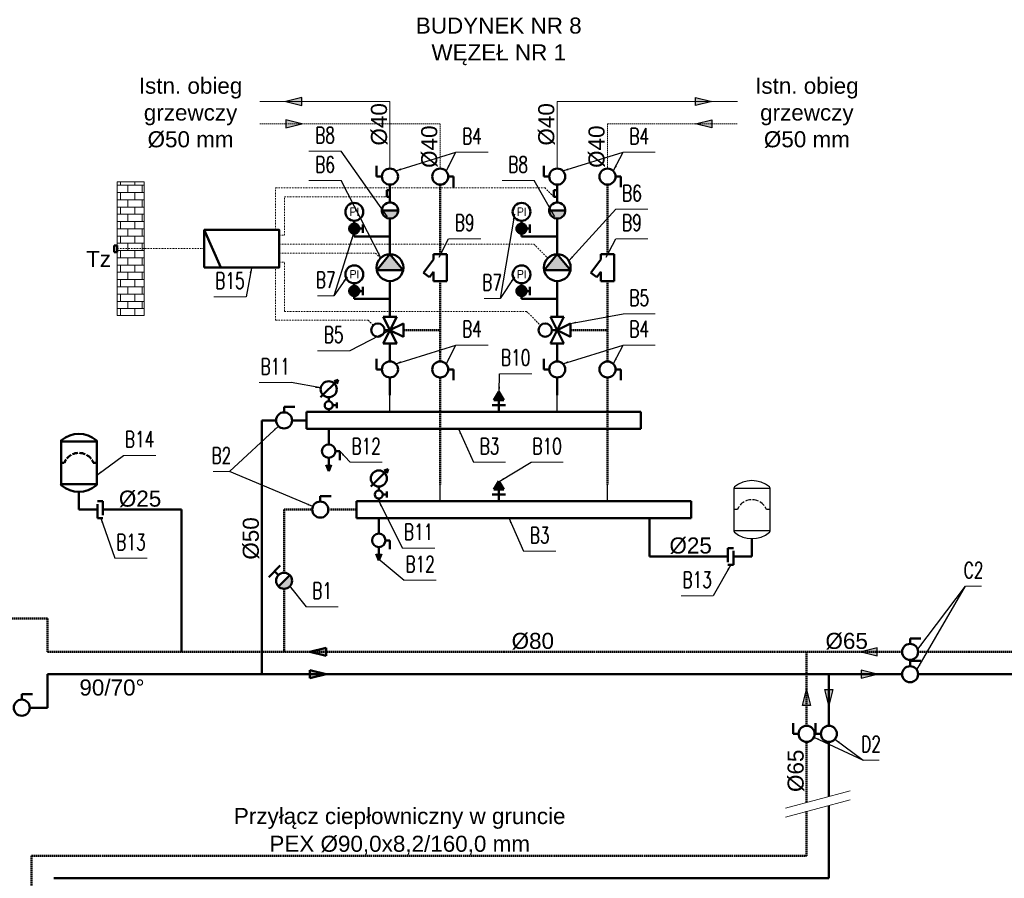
# Model space of a CAD drawing. Header units: centimetres. Extents: x -492 to 10898, y 46 to 4576.
# Tile 3 of 8: x 160 to 1263, y 769 to 1731. Entities that reach past the tile are written whole.
import ezdxf
from ezdxf.enums import TextEntityAlignment as Align

# ---------------------------------------------------------------- set-up
doc = ezdxf.new("R2010")
doc.units = ezdxf.units.CM
doc.header["$LTSCALE"] = 3
doc.linetypes.add('DASHDOT', pattern=[1, 0.5, -0.25, 0, -0.25])
doc.linetypes.add('DASHED', pattern=[0.75, 0.5, -0.25])
for name, color, linetype, lineweight in [('2DH_DESC', 7, 'Continuous', 9), ('2DH_OBJ', 41, 'Continuous', 25), ('2DH_PLS', 252, 'Continuous', 25), ('2DH_PLS_bezp', 6, 'Continuous', 50), ('2DH_PLS_p', 170, 'DASHED', 50), ('2DH_PLS_sygn', 3, 'DASHDOT', 15), ('2DH_PLS_z', 240, 'Continuous', 50), ('_Opis', 7, 'Continuous', 5)]:
    doc.layers.add(name, color=color, linetype=linetype, lineweight=lineweight)
doc.styles.add('CP_ATTR', font='romans.shx')
doc.styles.get("Standard").update_dxf_attribs({"font": 'arial.ttf'})
doc.dimstyles.new('ISO-CP', dxfattribs={"dimtxt": 2.5, "dimasz": 2.5, "dimexe": 1.25, "dimexo": 0.625, "dimtad": 1, "dimtxsty": 'Standard', "dimcen": 2.5, "dimadec": 0, "dimazin": 0, "dimtfac": 1, "dimtmove": 0, "dimatfit": 3, "dimfxl": 1, "dimarcsym": 0})

# ---------------------------------------------------------------- blocks, each defined once
blk = doc.blocks.new('Cphs_dis_01')
blk.add_line((0, 0), (0, 100))
blk = doc.blocks.new('CPHS_186')
blk.add_hatch(color=256).paths.add_polyline_path([(0.3, 0), (-0.3, 0.15), (-0.3, -0.15)])
for p, q in [((-0.3, 0.15), (0.3, 0)), ((-0.3, -0.15), (-0.3, 0.15)), ((0.3, 0), (-0.3, -0.15))]:
    blk.add_line(p, q)
at = {"linetype": 'ByBlock', "style": 'CP_ATTR', "flags": 9}
for tag, height, p in [('VAL', 0.025, (-0.093997, 0.034416)), ('TEMPERATURE', 0.00005, (-0.091948, -0.018461)), ('CHARACTER', 0.00005, (-0.091948, -0.018392)), ('ORDER-NO', 0.00005, (-0.091948, -0.018653)), ('NAME', 0.00005, (-0.091948, -0.018275)), ('FLOW', 0.00005, (-0.091948, -0.018333)), ('NUMBER', 0.00005, (-0.091948, -0.01852)), ('PRODUCT-TYPE', 0.00005, (-0.091948, -0.018585)), ('OTHER', 0.00005, (-0.091758, -0.018275)), ('PN', 0.00005, (-0.091761, -0.018333)), ('PRODUCER', 0.00005, (-0.09167, -0.018333)), ('VOLTAGE', 0.00005, (-0.091579, -0.018523)), ('ARTICLE', 0.00005, (-0.091553, -0.018264)), ('WEIGHT', 0.00005, (-0.091522, -0.018395)), ('GROUP', 0.00005, (-0.091511, -0.01846)), ('POWER', 0.00005, (-0.09151, -0.018661)), ('DN', 0.00005, (-0.091365, -0.018594))]:
    blk.add_attdef(tag, text='', height=height, dxfattribs=at).set_placement(p, align=Align.MIDDLE_LEFT)
blk = doc.blocks.new('CPHS_DSD04L_NUM_569au3r')
blk.add_line((-0.5, 0), (0.5, 0))
at = {"linetype": 'ByBlock', "style": 'CP_ATTR', "width": 0.7, "flags": 12}
for tag, p in [('NUMBER', (0, 1)), ('DESCRIPTION1', (0, -0.8)), ('DESCRIPTION2', (0, -2.4))]:
    blk.add_attdef(tag, text='', height=1, dxfattribs=at).set_placement(p, align=Align.MIDDLE)
at = {"linetype": 'ByBlock', "style": 'CP_ATTR', "flags": 9}
blk.add_attdef('VAL', text='', height=0.0002, dxfattribs=at).set_placement((-0.037, -0.073), align=Align.MIDDLE_LEFT)
blk = doc.blocks.new('CPHS_DSD04L_NUM_5ytscwx')
blk.add_line((-1, 0), (1, 0))
at = {"linetype": 'ByBlock', "style": 'CP_ATTR', "width": 0.7, "flags": 12}
for tag, p in [('NUMBER', (0, 1)), ('DESCRIPTION1', (0, -0.8)), ('DESCRIPTION2', (0, -2.4))]:
    blk.add_attdef(tag, text='', height=1, dxfattribs=at).set_placement(p, align=Align.MIDDLE)
at = {"linetype": 'ByBlock', "style": 'CP_ATTR', "flags": 9}
blk.add_attdef('VAL', text='', height=0.0002, dxfattribs=at).set_placement((-0.074, -0.073), align=Align.MIDDLE_LEFT)
blk = doc.blocks.new('CPHS_136')
for p, q in [((-0.8, 0.323016), (-0.8, 2.276984)), ((0.8, 2.25), (-0.8, 2.25)), ((0.8, 2.276984), (0.8, 0.323016)), ((-0.65, 1.3), (-0.8, 1.3)), ((0.8, 1.3), (0.65, 1.3)), ((0.8, 0.35), (-0.8, 0.35))]:
    blk.add_line(p, q)
for centre, radius, start, end in [((-0.75, 2.276984), 0.05, 130.005201, 180), ((0, 1.383333), 1.216667, 49.994799, 130.005201), ((0.75, 2.276984), 0.05, 0, 49.994799), ((0, 1.05), 0.696419, 145.17035, 158.962489), ((0, 1.05), 0.696419, 119.955375, 140.069773), ((0, 1.05), 0.696419, 93.316771, 114.692805), ((0, 1.05), 0.696419, 65.515136, 87.70212), ((0, 1.05), 0.696419, 38.3712, 59.978917), ((0, 1.05), 0.696419, 21.037511, 32.769187), ((-0.75, 0.323016), 0.05, 180, 229.994799), ((0, 1.216667), 1.216667, 229.994799, 310.005201), ((0.75, 0.323016), 0.05, 310.005201, 0)]:
    blk.add_arc(centre, radius, start, end)
at = {"linetype": 'ByBlock', "style": 'CP_ATTR', "flags": 9}
for tag, p in [('TEMPERATURE', (-0.091948, -0.018461)), ('CHARACTER', (-0.091948, -0.018392)), ('ORDER-NO', (-0.091948, -0.018653)), ('NAME', (-0.091948, -0.018275)), ('FLOW', (-0.091948, -0.018333)), ('NUMBER', (-0.091948, -0.01852)), ('PRODUCT-TYPE', (-0.091948, -0.018585)), ('OTHER', (-0.091758, -0.018275)), ('PN', (-0.091761, -0.018333)), ('PRODUCER', (-0.09167, -0.018333)), ('VOLTAGE', (-0.091579, -0.018523)), ('ARTICLE', (-0.091553, -0.018264)), ('WEIGHT', (-0.091522, -0.018395)), ('GROUP', (-0.091511, -0.01846)), ('POWER', (-0.09151, -0.018661)), ('DN', (-0.091365, -0.018594))]:
    blk.add_attdef(tag, text='', height=0.00005, dxfattribs=at).set_placement(p, align=Align.MIDDLE_LEFT)

msp = doc.modelspace()

# ---------------------------------------------------------------- hatches: boundary and pattern name
at = {"lineweight": 50}
for points in [[(565.6, 1516.2), (566.2, 1513.9), (567.4, 1511.9), (569.1, 1510.2), (571.2, 1509), (573.4, 1508.4), (575.8, 1508.4), (578.1, 1509), (580.2, 1510.2), (581.8, 1511.9), (583, 1513.9), (583.6, 1516.2), (583.6, 1517.4), (565.6, 1517.4)], [(753.1, 1516.2), (753.7, 1513.9), (754.9, 1511.9), (756.6, 1510.2), (758.7, 1509), (760.9, 1508.4), (763.3, 1508.4), (765.6, 1509), (767.7, 1510.2), (769.3, 1511.9), (770.5, 1513.9), (771.1, 1516.2), (771.1, 1517.4), (753.1, 1517.4)], [(484.9, 1022.9), (502.9, 1027.4), (502.9, 1018.4)], [(502.9, 997.9), (484.9, 993.4), (484.9, 1002.4)]]:
    msp.add_hatch(color=256, dxfattribs=at).paths.add_polyline_path(points)
h = msp.add_hatch(color=256, dxfattribs=at)
h.paths.add_polyline_path([(540.3, 1497.6), (540.1, 1498.4), (539.9, 1499.2), (539.5, 1500), (539, 1500.7), (538.5, 1501.3), (537.8, 1501.8), (537.1, 1502.2), (536.3, 1502.6), (535.5, 1502.7), (534.6, 1502.8), (534.6, 1491.5), (535.5, 1491.6), (536.3, 1491.8), (537.1, 1492.1), (537.8, 1492.5), (538.5, 1493), (539, 1493.6), (539.5, 1494.3), (539.9, 1495.1), (540.1, 1495.9), (540.3, 1496.7)])
h.paths.add_polyline_path([(534.6, 1502.8), (533.8, 1502.7), (533, 1502.6), (532.2, 1502.2), (531.5, 1501.8), (530.8, 1501.3), (530.2, 1500.7), (529.7, 1500), (529.4, 1499.2), (529.1, 1498.4), (529, 1497.6), (529, 1496.7), (529.1, 1495.9), (529.4, 1495.1), (529.7, 1494.3), (530.2, 1493.6), (530.8, 1493), (531.5, 1492.5), (532.2, 1492.1), (533, 1491.8), (533.8, 1491.6), (534.6, 1491.5)])
h = msp.add_hatch(color=256, dxfattribs=at)
h.paths.add_polyline_path([(727.8, 1497.6), (727.6, 1498.4), (727.4, 1499.2), (727, 1500), (726.5, 1500.7), (726, 1501.3), (725.3, 1501.8), (724.6, 1502.2), (723.8, 1502.6), (723, 1502.7), (722.1, 1502.8), (722.1, 1491.5), (723, 1491.6), (723.8, 1491.8), (724.6, 1492.1), (725.3, 1492.5), (726, 1493), (726.5, 1493.6), (727, 1494.3), (727.4, 1495.1), (727.6, 1495.9), (727.8, 1496.7)])
h.paths.add_polyline_path([(722.1, 1502.8), (721.3, 1502.7), (720.5, 1502.6), (719.7, 1502.2), (719, 1501.8), (718.3, 1501.3), (717.7, 1500.7), (717.2, 1500), (716.9, 1499.2), (716.6, 1498.4), (716.5, 1497.6), (716.5, 1496.7), (716.6, 1495.9), (716.9, 1495.1), (717.2, 1494.3), (717.7, 1493.6), (718.3, 1493), (719, 1492.5), (719.7, 1492.1), (720.5, 1491.8), (721.3, 1491.6), (722.1, 1491.5)])
h = msp.add_hatch(color=256, dxfattribs=at)
h.paths.add_polyline_path([(540.3, 1427.6), (540.1, 1428.4), (539.9, 1429.2), (539.5, 1430), (539, 1430.7), (538.5, 1431.3), (537.8, 1431.8), (537.1, 1432.2), (536.3, 1432.6), (535.5, 1432.7), (534.6, 1432.8), (534.6, 1421.5), (535.5, 1421.6), (536.3, 1421.8), (537.1, 1422.1), (537.8, 1422.5), (538.5, 1423), (539, 1423.6), (539.5, 1424.3), (539.9, 1425.1), (540.1, 1425.9), (540.3, 1426.7)])
h.paths.add_polyline_path([(534.6, 1432.8), (533.8, 1432.7), (533, 1432.6), (532.2, 1432.2), (531.5, 1431.8), (530.8, 1431.3), (530.2, 1430.7), (529.7, 1430), (529.4, 1429.2), (529.1, 1428.4), (529, 1427.6), (529, 1426.7), (529.1, 1425.9), (529.4, 1425.1), (529.7, 1424.3), (530.2, 1423.6), (530.8, 1423), (531.5, 1422.5), (532.2, 1422.1), (533, 1421.8), (533.8, 1421.6), (534.6, 1421.5)])
h = msp.add_hatch(color=256, dxfattribs=at)
h.paths.add_polyline_path([(727.8, 1427.6), (727.6, 1428.4), (727.4, 1429.2), (727, 1430), (726.5, 1430.7), (726, 1431.3), (725.3, 1431.8), (724.6, 1432.2), (723.8, 1432.6), (723, 1432.7), (722.1, 1432.8), (722.1, 1421.5), (723, 1421.6), (723.8, 1421.8), (724.6, 1422.1), (725.3, 1422.5), (726, 1423), (726.5, 1423.6), (727, 1424.3), (727.4, 1425.1), (727.6, 1425.9), (727.8, 1426.7)])
h.paths.add_polyline_path([(722.1, 1432.8), (721.3, 1432.7), (720.5, 1432.6), (719.7, 1432.2), (719, 1431.8), (718.3, 1431.3), (717.7, 1430.7), (717.2, 1430), (716.9, 1429.2), (716.6, 1428.4), (716.5, 1427.6), (716.5, 1426.7), (716.6, 1425.9), (716.9, 1425.1), (717.2, 1424.3), (717.7, 1423.6), (718.3, 1423), (719, 1422.5), (719.7, 1422.1), (720.5, 1421.8), (721.3, 1421.6), (722.1, 1421.5)])
h = msp.add_hatch(color=256, dxfattribs=at)
h.dxf.hatch_style = 1
h.paths.add_polyline_path([(449.5, 1096.2), (462.2, 1109, -1)])
at = {"layer": '_Opis', "lineweight": 5}
h = msp.add_hatch(dxfattribs=at)
h.set_pattern_fill('AR-B816', color=256, scale=0.04)
h.set_pattern_definition([(0, (-42716.49, -1047.14), (0, 8.128), []), (90, (-42716.49, -1047.14), (-8.128, 8.128), [8.128, -8.128])])
h.paths.add_polyline_path([(269, 1399.7), (299, 1399.7), (299, 1549.7), (269, 1549.7)])

# ---------------------------------------------------------------- linework, layer by layer
at = {"lineweight": 50}
for p, q in [((559.6, 1555.4), (559.6, 1567.4)), ((747.1, 1555.4), (747.1, 1567.4)), ((565.6, 1555.4), (559.6, 1555.4)), ((639.9, 1555.4), (645.9, 1555.4)), ((645.9, 1555.4), (645.9, 1543.4)), ((753.1, 1555.4), (747.1, 1555.4)), ((827.4, 1555.4), (833.4, 1555.4)), ((833.4, 1555.4), (833.4, 1543.4)), ((570.9, 1532.7), (570.9, 1540.2)), ((574.6, 1540.2), (570.9, 1540.2)), ((574.6, 1532.7), (574.6, 1540.2)), ((758.4, 1532.7), (758.4, 1540.2)), ((762.1, 1540.2), (758.4, 1540.2)), ((762.1, 1532.7), (762.1, 1540.2)), ((574.6, 1532.7), (570.9, 1532.7)), ((762.1, 1532.7), (758.4, 1532.7)), ((565.6, 1517.4), (583.6, 1517.4)), ((753.1, 1517.4), (771.1, 1517.4)), ((534.6, 1488.4), (534.6, 1505.9)), ((544, 1501.9), (544, 1492.5)), ((722.1, 1488.4), (722.1, 1505.9)), ((731.5, 1501.9), (731.5, 1492.5)), ((385.1, 1453.7), (366.4, 1495.7)), ((540.3, 1497.2), (544, 1497.2)), ((727.8, 1497.2), (731.5, 1497.2)), ((534.6, 1488.4), (574.6, 1488.4)), ((722.1, 1488.4), (762.1, 1488.4)), ((265.3, 1470.9), (265.3, 1478.4)), ((269, 1478.4), (265.3, 1478.4)), ((269, 1470.9), (265.3, 1470.9)), ((269, 1470.9), (269, 1478.4)), ((574.6, 1468.4), (559.9, 1450.4)), ((574.6, 1468.4), (589.3, 1450.4)), ((623.4, 1468.4), (638.4, 1468.4)), ((623.4, 1462.6), (623.4, 1468.4)), ((638.4, 1468.4), (638.4, 1438.4)), ((762.1, 1468.4), (747.4, 1450.4)), ((762.1, 1468.4), (776.8, 1450.4)), ((810.9, 1468.4), (825.9, 1468.4)), ((810.9, 1462.6), (810.9, 1468.4)), ((825.9, 1468.4), (825.9, 1438.4)), ((612.3, 1447.6), (623.4, 1462.6)), ((799.8, 1447.6), (810.9, 1462.6)), ((589.3, 1450.4), (559.9, 1450.4)), ((618.8, 1442.7), (612.3, 1447.6)), ((623.4, 1448.9), (618.8, 1442.7)), ((623.4, 1438.4), (623.4, 1448.9)), ((776.8, 1450.4), (747.4, 1450.4)), ((806.3, 1442.7), (799.8, 1447.6)), ((810.9, 1448.9), (806.3, 1442.7)), ((810.9, 1438.4), (810.9, 1448.9)), ((534.6, 1418.4), (534.6, 1435.9)), ((638.4, 1438.4), (623.4, 1438.4)), ((722.1, 1418.4), (722.1, 1435.9)), ((825.9, 1438.4), (810.9, 1438.4)), ((540.3, 1427.2), (544, 1427.2)), ((544, 1431.9), (544, 1422.5)), ((727.8, 1427.2), (731.5, 1427.2)), ((731.5, 1431.9), (731.5, 1422.5)), ((534.6, 1418.4), (574.6, 1418.4)), ((722.1, 1418.4), (762.1, 1418.4)), ((567.1, 1368.4), (582.1, 1398.4)), ((582.1, 1398.4), (567.1, 1398.4)), ((567.1, 1398.4), (582.1, 1368.4)), ((574.6, 1383.4), (589.6, 1390.9)), ((589.6, 1390.9), (589.6, 1375.9)), ((754.6, 1368.4), (769.6, 1398.4)), ((769.6, 1398.4), (754.6, 1398.4)), ((754.6, 1398.4), (769.6, 1368.4)), ((762.1, 1383.4), (777.1, 1390.9)), ((777.1, 1390.9), (777.1, 1375.9)), ((574.6, 1383.4), (568.6, 1383.4)), ((589.6, 1375.9), (574.6, 1383.4)), ((762.1, 1383.4), (756.1, 1383.4)), ((777.1, 1375.9), (762.1, 1383.4)), ((582.1, 1368.4), (567.1, 1368.4)), ((769.6, 1368.4), (754.6, 1368.4)), ((559.6, 1339.4), (559.6, 1351.4)), ((747.1, 1339.4), (747.1, 1351.4)), ((565.6, 1339.4), (559.6, 1339.4)), ((639.9, 1339.4), (645.9, 1339.4)), ((645.9, 1339.4), (645.9, 1327.4)), ((753.1, 1339.4), (747.1, 1339.4)), ((827.4, 1339.4), (833.4, 1339.4)), ((833.4, 1339.4), (833.4, 1327.4)), ((496.9, 1308.2), (516.4, 1327.7)), ((516.4, 1327.7), (511.9, 1326.2)), ((516.4, 1327.7), (514.9, 1323.2)), ((696.5, 1314.2), (690.9, 1304.8)), ((702.1, 1304.8), (696.5, 1314.2)), ((505.9, 1303.7), (505.9, 1308.2)), ((514.9, 1302.5), (514.9, 1295.8)), ((690.9, 1304.8), (702.1, 1304.8)), ((696.5, 1291.7), (696.5, 1304.8)), ((455.9, 1291.3), (455.9, 1297.3)), ((455.9, 1297.3), (467.9, 1297.3)), ((480.9, 1272.9), (480.9, 1291.7)), ((480.9, 1291.7), (855.9, 1291.7)), ((505.9, 1291.7), (505.9, 1294.7)), ((510.4, 1299.2), (514.9, 1299.2)), ((689, 1299.2), (704, 1299.2)), ((855.9, 1272.9), (855.9, 1291.7)), ((480.9, 1272.9), (855.9, 1272.9)), ((505.9, 1272.9), (505.9, 1255.4)), ((205.9, 1210.4), (205.9, 1259.2)), ((245.9, 1258.5), (205.9, 1258.5)), ((245.9, 1259.2), (245.9, 1210.4)), ((513.4, 1247.9), (518.4, 1247.9)), ((518.4, 1247.9), (518.4, 1237.9)), ((505.9, 1240.4), (505.9, 1225.4)), ((209.6, 1234.8), (205.9, 1234.8)), ((245.9, 1234.8), (242.1, 1234.8)), ((505.9, 1225.4), (503, 1232.6)), ((505.9, 1225.4), (508.7, 1232.6)), ((553.1, 1208.2), (572.6, 1227.7)), ((572.6, 1227.7), (568.1, 1226.2)), ((572.6, 1227.7), (571.1, 1223.2)), ((696.5, 1214.2), (690.9, 1204.8)), ((702.1, 1204.8), (696.5, 1214.2)), ((245.9, 1211), (205.9, 1211)), ((562.1, 1203.7), (562.1, 1208.2)), ((690.9, 1204.8), (702.1, 1204.8)), ((696.5, 1191.7), (696.5, 1204.8)), ((496.5, 1191.3), (496.5, 1197.3)), ((496.5, 1197.3), (508.5, 1197.3)), ((562.1, 1191.7), (562.1, 1194.7)), ((566.6, 1199.2), (571.1, 1199.2)), ((571.1, 1202.5), (571.1, 1195.8)), ((689, 1199.2), (704, 1199.2)), ((252.9, 1191.7), (246.7, 1191.7)), ((246.7, 1188.5), (246.7, 1172.9)), ((252.9, 1176), (252.9, 1191.7)), ((537.1, 1172.9), (537.1, 1191.7)), ((537.1, 1191.7), (912.1, 1191.7)), ((912.1, 1172.9), (912.1, 1191.7)), ((246.7, 1172.9), (252.9, 1172.9)), ((537.1, 1172.9), (912.1, 1172.9)), ((562.1, 1172.9), (562.1, 1155.4)), ((569.6, 1147.9), (574.6, 1147.9)), ((574.6, 1147.9), (574.6, 1137.9)), ((562.1, 1140.4), (562.1, 1125.4)), ((953.2, 1123.5), (953.2, 1139.2)), ((953.2, 1139.2), (959.5, 1139.2)), ((562.1, 1125.4), (559.3, 1132.6)), ((562.1, 1125.4), (565, 1132.6)), ((959.5, 1136), (959.5, 1120.4)), ((438.9, 1106.8), (451.6, 1119.6)), ((959.5, 1120.4), (953.2, 1120.4)), ((449.5, 1109), (445.3, 1113.2)), ((449.5, 1096.2), (462.2, 1109)), ((1157.6, 1031.9), (1157.6, 1037.9)), ((1157.6, 1037.9), (1169.6, 1037.9)), ((502.9, 1027.4), (484.9, 1022.9)), ((502.9, 1018.4), (502.9, 1027.4)), ((484.9, 1022.9), (502.9, 1018.4)), ((1157.6, 1006.9), (1157.6, 1012.9)), ((1157.6, 1012.9), (1169.6, 1012.9)), ((502.9, 997.9), (484.9, 1002.4)), ((484.9, 1002.4), (484.9, 993.4)), ((484.9, 993.4), (502.9, 997.9)), ((161.9, 969.4), (161.9, 975.4)), ((161.9, 975.4), (173.9, 975.4)), ((1026.6, 931.1), (1026.6, 943.1)), ((1051.6, 931.1), (1051.6, 943.1)), ((1032.6, 931.1), (1026.6, 931.1)), ((1057.6, 931.1), (1051.6, 931.1))]:
    msp.add_line(p, q, dxfattribs=at)
at = {"lineweight": 5}
for p, q in [((1017.9, 847.9), (1090.3, 867.3)), ((1017.9, 837.9), (1090.3, 857.3))]:
    msp.add_line(p, q, dxfattribs=at)
at = {"lineweight": 50}
for points in [[(565.6, 1516.2), (566.2, 1513.9), (567.4, 1511.9), (569.1, 1510.2), (571.2, 1509), (573.4, 1508.4), (575.8, 1508.4), (578.1, 1509), (580.2, 1510.2), (581.8, 1511.9), (583, 1513.9), (583.6, 1516.2), (583.6, 1518.6), (583, 1520.9), (581.8, 1522.9), (580.2, 1524.6), (578.1, 1525.8), (575.8, 1526.4), (573.4, 1526.4), (571.2, 1525.8), (569.1, 1524.6), (567.4, 1522.9), (566.2, 1520.9), (565.6, 1518.6)], [(753.1, 1516.2), (753.7, 1513.9), (754.9, 1511.9), (756.6, 1510.2), (758.7, 1509), (760.9, 1508.4), (763.3, 1508.4), (765.6, 1509), (767.7, 1510.2), (769.3, 1511.9), (770.5, 1513.9), (771.1, 1516.2), (771.1, 1518.6), (770.5, 1520.9), (769.3, 1522.9), (767.7, 1524.6), (765.6, 1525.8), (763.3, 1526.4), (760.9, 1526.4), (758.7, 1525.8), (756.6, 1524.6), (754.9, 1522.9), (753.7, 1520.9), (753.1, 1518.6)], [(540.3, 1497.6), (540.1, 1498.4), (539.9, 1499.2), (539.5, 1500), (539, 1500.7), (538.5, 1501.3), (537.8, 1501.8), (537.1, 1502.2), (536.3, 1502.6), (535.5, 1502.7), (534.6, 1502.8), (533.8, 1502.7), (533, 1502.6), (532.2, 1502.2), (531.5, 1501.8), (530.8, 1501.3), (530.2, 1500.7), (529.7, 1500), (529.4, 1499.2), (529.1, 1498.4), (529, 1497.6), (529, 1496.7), (529.1, 1495.9), (529.4, 1495.1), (529.7, 1494.3), (530.2, 1493.6), (530.8, 1493), (531.5, 1492.5), (532.2, 1492.1), (533, 1491.8), (533.8, 1491.6), (534.6, 1491.5), (535.5, 1491.6), (536.3, 1491.8), (537.1, 1492.1), (537.8, 1492.5), (538.5, 1493), (539, 1493.6), (539.5, 1494.3), (539.9, 1495.1), (540.1, 1495.9), (540.3, 1496.7)], [(727.8, 1497.6), (727.6, 1498.4), (727.4, 1499.2), (727, 1500), (726.5, 1500.7), (726, 1501.3), (725.3, 1501.8), (724.6, 1502.2), (723.8, 1502.6), (723, 1502.7), (722.1, 1502.8), (721.3, 1502.7), (720.5, 1502.6), (719.7, 1502.2), (719, 1501.8), (718.3, 1501.3), (717.7, 1500.7), (717.2, 1500), (716.9, 1499.2), (716.6, 1498.4), (716.5, 1497.6), (716.5, 1496.7), (716.6, 1495.9), (716.9, 1495.1), (717.2, 1494.3), (717.7, 1493.6), (718.3, 1493), (719, 1492.5), (719.7, 1492.1), (720.5, 1491.8), (721.3, 1491.6), (722.1, 1491.5), (723, 1491.6), (723.8, 1491.8), (724.6, 1492.1), (725.3, 1492.5), (726, 1493), (726.5, 1493.6), (727, 1494.3), (727.4, 1495.1), (727.6, 1495.9), (727.8, 1496.7)], [(366.4, 1453.7), (450.4, 1453.7), (450.4, 1495.7), (366.4, 1495.7)], [(540.3, 1427.6), (540.1, 1428.4), (539.9, 1429.2), (539.5, 1430), (539, 1430.7), (538.5, 1431.3), (537.8, 1431.8), (537.1, 1432.2), (536.3, 1432.6), (535.5, 1432.7), (534.6, 1432.8), (533.8, 1432.7), (533, 1432.6), (532.2, 1432.2), (531.5, 1431.8), (530.8, 1431.3), (530.2, 1430.7), (529.7, 1430), (529.4, 1429.2), (529.1, 1428.4), (529, 1427.6), (529, 1426.7), (529.1, 1425.9), (529.4, 1425.1), (529.7, 1424.3), (530.2, 1423.6), (530.8, 1423), (531.5, 1422.5), (532.2, 1422.1), (533, 1421.8), (533.8, 1421.6), (534.6, 1421.5), (535.5, 1421.6), (536.3, 1421.8), (537.1, 1422.1), (537.8, 1422.5), (538.5, 1423), (539, 1423.6), (539.5, 1424.3), (539.9, 1425.1), (540.1, 1425.9), (540.3, 1426.7)], [(727.8, 1427.6), (727.6, 1428.4), (727.4, 1429.2), (727, 1430), (726.5, 1430.7), (726, 1431.3), (725.3, 1431.8), (724.6, 1432.2), (723.8, 1432.6), (723, 1432.7), (722.1, 1432.8), (721.3, 1432.7), (720.5, 1432.6), (719.7, 1432.2), (719, 1431.8), (718.3, 1431.3), (717.7, 1430.7), (717.2, 1430), (716.9, 1429.2), (716.6, 1428.4), (716.5, 1427.6), (716.5, 1426.7), (716.6, 1425.9), (716.9, 1425.1), (717.2, 1424.3), (717.7, 1423.6), (718.3, 1423), (719, 1422.5), (719.7, 1422.1), (720.5, 1421.8), (721.3, 1421.6), (722.1, 1421.5), (723, 1421.6), (723.8, 1421.8), (724.6, 1422.1), (725.3, 1422.5), (726, 1423), (726.5, 1423.6), (727, 1424.3), (727.4, 1425.1), (727.6, 1425.9), (727.8, 1426.7)]]:
    msp.add_lwpolyline(points, close=True, dxfattribs=at)
for centre, radius in [((574.6, 1555.4), 9), ((630.9, 1555.4), 9), ((762.1, 1555.4), 9), ((818.4, 1555.4), 9), ((534.6, 1515.9), 10), ((722.1, 1515.9), 10), ((574.6, 1453.4), 15), ((762.1, 1453.4), 15), ((534.6, 1445.9), 10), ((722.1, 1445.9), 10), ((561.1, 1383.4), 7.5), ((748.6, 1383.4), 7.5), ((574.6, 1339.4), 9), ((630.9, 1339.4), 9), ((762.1, 1339.4), 9), ((818.4, 1339.4), 9), ((505.9, 1317.2), 9), ((505.9, 1299.2), 4.5), ((455.9, 1282.3), 9), ((505.9, 1247.9), 7.5), ((562.1, 1217.2), 9), ((562.1, 1199.2), 4.5), ((496.5, 1182.3), 9), ((562.1, 1147.9), 7.5), ((455.9, 1102.6), 9), ((1157.6, 1022.9), 9), ((1157.6, 997.9), 9), ((161.9, 960.4), 9), ((1041.6, 931.1), 9), ((1066.6, 931.1), 9)]:
    msp.add_circle(centre, radius, dxfattribs=at)
for centre, radius, start, end in [((207.1, 1259.2), 1.25, 130.0052, 180), ((225.9, 1236.9), 30.4, 49.9948, 130.0052), ((244.6, 1259.2), 1.25, 0, 49.9948), ((225.9, 1228.5), 17.4, 145.1703, 158.9625), ((225.9, 1228.5), 17.4, 119.9554, 140.0698), ((225.9, 1228.5), 17.4, 93.3168, 114.6928), ((225.9, 1228.5), 17.4, 65.5151, 87.7021), ((225.9, 1228.5), 17.4, 38.3712, 59.9789), ((225.9, 1228.5), 17.4, 21.0375, 32.7692), ((207.1, 1210.4), 1.25, 180, 229.9948), ((225.9, 1232.7), 30.4, 229.9948, 310.0052), ((244.6, 1210.4), 1.25, 310.0052, 0)]:
    msp.add_arc(centre, radius, start, end, dxfattribs=at)
for points in [[(589.3, 1450.4), (574.6, 1468.4), (559.9, 1450.4)], [(776.8, 1450.4), (762.1, 1468.4), (747.4, 1450.4)], [(690.9, 1304.8), (696.5, 1314.2), (702.1, 1304.8)], [(690.9, 1204.8), (696.5, 1214.2), (702.1, 1204.8)]]:
    msp.add_solid(points, dxfattribs=at)
at = {"layer": '2DH_PLS_bezp', "lineweight": 50}
for p, q in [((225.9, 1182.3), (225.9, 1202.3)), ((246.7, 1182.3), (225.9, 1182.3)), ((340.9, 1182.3), (252.9, 1182.3)), ((340.9, 1022.9), (340.9, 1182.3)), ((865.3, 1129.8), (865.3, 1172.9)), ((980.3, 1129.8), (980.3, 1149.8)), ((865.3, 1129.8), (953.2, 1129.8)), ((959.5, 1129.8), (980.3, 1129.8))]:
    msp.add_line(p, q, dxfattribs=at)
at = {"layer": '2DH_PLS_p', "lineweight": 5}
for p, q in [((428.8, 1614.4), (630.9, 1614.4)), ((630.9, 1614.4), (630.9, 1564.4)), ((818.4, 1614.4), (818.4, 1564.4)), ((818.4, 1614.4), (964.2, 1614.4))]:
    msp.add_line(p, q, dxfattribs=at)
at = {"layer": '2DH_PLS_p', "lineweight": 50}
for p, q in [((630.9, 1546.4), (630.9, 1468.4)), ((818.4, 1546.4), (818.4, 1468.4)), ((630.9, 1438.4), (630.9, 1348.4)), ((818.4, 1438.4), (818.4, 1348.4)), ((589.6, 1383.4), (630.9, 1383.4)), ((777.1, 1383.4), (818.4, 1383.4)), ((630.9, 1330.4), (630.9, 1210.4)), ((818.4, 1330.4), (818.4, 1210.4)), ((455.9, 1182.3), (487.5, 1182.3)), ((455.9, 1182.3), (455.9, 1111.6)), ((505.5, 1182.3), (537.1, 1182.3)), ((455.9, 1093.6), (455.9, 1022.9)), ((132.9, 1060.4), (190.9, 1060.4)), ((190.9, 1060.4), (190.9, 1022.9)), ((190.9, 1022.9), (1041.6, 1022.9)), ((1041.6, 1022.9), (1148.6, 1022.9)), ((1041.6, 940.1), (1041.6, 1022.9)), ((1166.6, 1022.9), (1346.4, 1022.9)), ((1041.6, 854.3), (1041.6, 922.1)), ((1041.6, 794.3), (1041.6, 844.3)), ((172.7, 113.9), (172.7, 794.3)), ((172.7, 794.3), (1041.6, 794.3))]:
    msp.add_line(p, q, dxfattribs=at)
at = {"layer": '2DH_PLS_sygn', "lineweight": 5}
for p, q in [((446.4, 1542.7), (748.4, 1542.7)), ((446.4, 1495.7), (446.4, 1542.7)), ((748.4, 1542.7), (758.4, 1532.7)), ((456.4, 1532.7), (570.9, 1532.7)), ((456.4, 1489.7), (456.4, 1532.7)), ((450.4, 1489.7), (456.4, 1489.7)), ((450.4, 1479.7), (735.9, 1479.7)), ((735.9, 1479.7), (751.5, 1464)), ((269, 1474.7), (366.4, 1474.7)), ((450.4, 1469.7), (558.4, 1469.7)), ((558.4, 1469.7), (564, 1464)), ((450.4, 1459.7), (456.4, 1459.7)), ((456.4, 1404.4), (456.4, 1459.7)), ((446.4, 1394.4), (446.4, 1453.7)), ((456.4, 1404.4), (727.7, 1404.4)), ((727.7, 1404.4), (743.3, 1388.7)), ((446.4, 1394.4), (550.2, 1394.4)), ((550.2, 1394.4), (555.8, 1388.7))]:
    msp.add_line(p, q, dxfattribs=at)
at = {"layer": '2DH_PLS_z', "lineweight": 5}
for p, q in [((428.8, 1639.4), (574.6, 1639.4)), ((574.6, 1564.4), (574.6, 1639.4)), ((762.1, 1564.4), (762.1, 1639.4)), ((762.1, 1639.4), (964.2, 1639.4))]:
    msp.add_line(p, q, dxfattribs=at)
at = {"layer": '2DH_PLS_z', "lineweight": 50}
for p, q in [((574.6, 1526.4), (574.6, 1546.4)), ((762.1, 1526.4), (762.1, 1546.4)), ((574.6, 1468.4), (574.6, 1508.4)), ((762.1, 1468.4), (762.1, 1508.4)), ((574.6, 1398.4), (574.6, 1438.4)), ((762.1, 1398.4), (762.1, 1438.4)), ((574.6, 1368.4), (574.6, 1348.4)), ((762.1, 1368.4), (762.1, 1348.4)), ((574.6, 1310.4), (574.6, 1330.4)), ((762.1, 1310.4), (762.1, 1330.4)), ((430.9, 1282.3), (446.9, 1282.3)), ((430.9, 1282.3), (430.9, 997.9)), ((464.9, 1282.3), (480.9, 1282.3)), ((190.9, 997.9), (1066.6, 997.9)), ((190.9, 960.4), (190.9, 997.9)), ((1066.6, 997.9), (1148.6, 997.9)), ((1066.6, 940.1), (1066.6, 997.9)), ((1166.6, 997.9), (1355.4, 997.9)), ((170.9, 960.4), (190.9, 960.4)), ((1066.6, 861), (1066.6, 922.1)), ((1066.6, 769.3), (1066.6, 851)), ((197.7, 769.3), (1066.6, 769.3))]:
    msp.add_line(p, q, dxfattribs=at)
at = {"layer": '_Opis', "lineweight": 5}
msp.add_lwpolyline([(269, 1549.7), (269, 1399.7), (299, 1399.7), (299, 1549.7)], close=True, dxfattribs=at)

# ---------------------------------------------------------------- block references
at = {"lineweight": 50, "xscale": 0.46875, "yscale": 0.1875, "zscale": 3.75}
for p in [(574.6, 1291.7), (762.1, 1291.7), (630.9, 1191.7), (818.4, 1191.7)]:
    msp.add_blockref('Cphs_dis_01', p, dxfattribs=at)
at = {"layer": '2DH_DESC', "lineweight": 5, "xscale": 18, "yscale": 18, "zscale": 18}
for name, p, values in [('CPHS_DSD04L_NUM_5ytscwx', (501.8, 1583.9), {'NUMBER': 'B8'}), ('CPHS_DSD04L_NUM_5ytscwx', (666.5, 1582.7), {'NUMBER': 'B4'}), ('CPHS_DSD04L_NUM_5ytscwx', (666.5, 1582.7), {'NUMBER': 'B4'}), ('CPHS_DSD04L_NUM_5ytscwx', (854, 1582.7), {'NUMBER': 'B4'}), ('CPHS_DSD04L_NUM_5ytscwx', (854, 1582.7), {'NUMBER': 'B4'}), ('CPHS_DSD04L_NUM_5ytscwx', (501.8, 1550.9), {'NUMBER': 'B6'}), ('CPHS_DSD04L_NUM_5ytscwx', (718.2, 1550.9), {'NUMBER': 'B8'}), ('CPHS_DSD04L_NUM_5ytscwx', (845.8, 1518.8), {'NUMBER': 'B6'}), ('CPHS_DSD04L_NUM_5ytscwx', (658.3, 1485.8), {'NUMBER': 'B9'}), ('CPHS_DSD04L_NUM_5ytscwx', (845.8, 1485.8), {'NUMBER': 'B9'}), ('CPHS_DSD04L_NUM_5ytscwx', (395.3, 1420.8), {'NUMBER': 'B15'}), ('CPHS_DSD04L_NUM_569au3r', (502.5, 1421.7), {'NUMBER': 'B7'}), ('CPHS_DSD04L_NUM_569au3r', (502.5, 1421.7), {'NUMBER': 'B7'}), ('CPHS_DSD04L_NUM_569au3r', (689.1, 1418.9), {'NUMBER': 'B7'}), ('CPHS_DSD04L_NUM_569au3r', (689.1, 1418.9), {'NUMBER': 'B7'}), ('CPHS_DSD04L_NUM_5ytscwx', (854, 1401.7), {'NUMBER': 'B5'}), ('CPHS_DSD04L_NUM_5ytscwx', (666.5, 1366.7), {'NUMBER': 'B4'}), ('CPHS_DSD04L_NUM_5ytscwx', (666.5, 1366.7), {'NUMBER': 'B4'}), ('CPHS_DSD04L_NUM_5ytscwx', (854, 1366.7), {'NUMBER': 'B4'}), ('CPHS_DSD04L_NUM_5ytscwx', (854, 1366.7), {'NUMBER': 'B4'}), ('CPHS_DSD04L_NUM_5ytscwx', (511.5, 1360.3), {'NUMBER': 'B5'}), ('CPHS_DSD04L_NUM_5ytscwx', (715.5, 1334.6), {'NUMBER': 'B10'}), ('CPHS_DSD04L_NUM_5ytscwx', (446, 1324.7), {'NUMBER': 'B11'}), ('CPHS_DSD04L_NUM_5ytscwx', (294, 1243.1), {'NUMBER': 'B14'}), ('CPHS_DSD04L_NUM_5ytscwx', (547.9, 1235.3), {'NUMBER': 'B12'}), ('CPHS_DSD04L_NUM_5ytscwx', (686.2, 1235.3), {'NUMBER': 'B3'}), ('CPHS_DSD04L_NUM_5ytscwx', (750.7, 1235.3), {'NUMBER': 'B10'}), ('CPHS_DSD04L_NUM_569au3r', (385.6, 1224.9), {'NUMBER': 'B2'}), ('CPHS_DSD04L_NUM_569au3r', (385.6, 1224.9), {'NUMBER': 'B2'}), ('CPHS_DSD04L_NUM_5ytscwx', (606.7, 1139.3), {'NUMBER': 'B11'}), ('CPHS_DSD04L_NUM_5ytscwx', (742.4, 1135.6), {'NUMBER': 'B3'}), ('CPHS_DSD04L_NUM_5ytscwx', (608.4, 1103.1), {'NUMBER': 'B12'}), ('CPHS_DSD04L_NUM_569au3r', (1228.7, 1096.4), {'NUMBER': 'C2'}), ('CPHS_DSD04L_NUM_569au3r', (1228.7, 1096.4), {'NUMBER': 'C2'}), ('CPHS_DSD04L_NUM_5ytscwx', (918.9, 1085.8), {'NUMBER': 'B13'}), ('CPHS_DSD04L_NUM_5ytscwx', (498.6, 1073.5), {'NUMBER': 'B1'}), ('CPHS_DSD04L_NUM_569au3r', (1113.9, 901.6), {'NUMBER': 'D2'}), ('CPHS_DSD04L_NUM_569au3r', (1113.9, 901.6), {'NUMBER': 'D2'})]:
    msp.add_blockref(name, p, dxfattribs=at).add_auto_attribs(values)
at = {"layer": '2DH_DESC', "lineweight": 5}
ref = msp.add_blockref('CPHS_DSD04L_NUM_5ytscwx', (284.3, 1128), dxfattribs=dict(at, xscale=-18, yscale=18, zscale=18))
ref.add_attrib('NUMBER', 'B13', dxfattribs={"layer": '0', "linetype": 'ByBlock', "height": 18, "style": 'CP_ATTR', "width": 0.7, "flags": 12}).set_placement((284.3, 1146), align=Align.MIDDLE)
at = {"layer": '2DH_OBJ', "lineweight": 9, "xscale": 25, "yscale": 25, "zscale": 25}
msp.add_blockref('CPHS_136', (980.3, 1149.8), dxfattribs=at)
at = {"layer": '2DH_PLS', "lineweight": 5, "yscale": 30, "zscale": 30}
for p, xscale in [((466.8, 1639.4), -29.99999999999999), ((926.2, 1639.4), 30)]:
    msp.add_blockref('CPHS_186', p, dxfattribs=dict(at, xscale=xscale))
for p, xscale, rotation in [((466.8, 1614.4), -29.99999999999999, 180), ((926.2, 1614.4), 30, 180), ((1041.6, 971.9), 30, 90), ((1066.6, 971.9), 30, 270)]:
    msp.add_blockref('CPHS_186', p, dxfattribs=dict(at, xscale=xscale, rotation=rotation))
at = {"layer": '2DH_PLS', "lineweight": 50, "xscale": -29.99999999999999, "yscale": 30, "zscale": 30}
msp.add_blockref('CPHS_186', (1111.8, 1022.9), dxfattribs=at)
at = {"layer": '2DH_PLS', "lineweight": 50, "xscale": -29.99999999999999, "yscale": 30, "zscale": 30, "rotation": 180}
msp.add_blockref('CPHS_186', (1111.8, 997.9), dxfattribs=at)

# ---------------------------------------------------------------- texts
at = {"lineweight": 50, "style": 'CP_ATTR', "flags": 12}
for p in [(534.6, 1515.9), (722.1, 1515.9), (534.6, 1445.9), (722.1, 1445.9)]:
    msp.add_attdef('PI', text='PI', height=8.75, dxfattribs=at).set_placement(p, align=Align.MIDDLE)
at = {"layer": '_Opis', "lineweight": 5, "char_height": 18, "attachment_point": 5}
for s, insert, width in [('\\pxqc;BUDYNEK NR 8\\PWĘZEŁ NR 1', (696.5, 1706.9), 200.584), ('\\pxqc;Istn. obieg^Jgrzewczy %%C50 mm', (351.1, 1626.9), 150), ('\\pxqc;Istn. obieg^Jgrzewczy %%C50 mm', (1041.9, 1626.9), 150), ('\\pxqc;Tz', (248, 1463.2), 150), ('\\pxqc;%%C25', (294.5, 1194.3), 150), ('\\pxqc;%%C25', (911.6, 1141.8), 150), ('\\pxqc;%%C80', (734.7, 1034.9), 150), ('\\pxqc;%%C65', (1086.5, 1034.9), 150), ('\\pxqc;90/70%%D', (263, 982.9), 150), ('\\pxqc;Przyłącz ciepłowniczny w gruncie', (585.5, 836.3), 400), ('\\pxqc;PEX %%C90,0x8,2/160,0 mm', (585.5, 806.3), 330)]:
    msp.add_mtext(s, dxfattribs=dict(at, insert=insert, width=width))
at = {"layer": '_Opis', "lineweight": 5, "char_height": 18, "width": 150, "attachment_point": 5, "rotation": 90}
for s, insert in [('\\pxqc;%%C40', (562.6, 1613.9)), ('\\pxqc;%%C40', (750.1, 1613.9)), ('\\pxqc;%%C40', (618.9, 1588.9)), ('\\pxqc;%%C40', (806.4, 1588.9)), ('\\pxqc;%%C50', (418.9, 1150)), ('\\pxqc;%%C65', (1029.6, 889.7))]:
    msp.add_mtext(s, dxfattribs=dict(at, insert=insert))

# ---------------------------------------------------------------- leaders
at = {"layer": '2DH_DESC', "lineweight": 5}
for points in [[(571.7, 1510.3), (519.8, 1583.9)], [(581, 1561.8), (648.5, 1582.7)], [(637.8, 1562.2), (648.5, 1582.7)], [(768.5, 1561.8), (836, 1582.7)], [(825.3, 1562.2), (836, 1582.7)], [(564.4, 1464.4), (519.8, 1550.9)], [(759.2, 1510.3), (736.2, 1550.9)], [(714.2, 1513.3), (698.1, 1418.9)], [(775.1, 1461), (827.8, 1518.8)], [(533.8, 1491.6), (511.5, 1421.7)], [(629.6, 1465.3), (640.3, 1485.8)], [(817.1, 1465.3), (827.8, 1485.8)], [(419.3, 1453), (413.3, 1420.8)], [(526.7, 1443.3), (511.5, 1421.7)], [(714.2, 1443.3), (698.1, 1418.9)], [(777.1, 1390.9), (836, 1401.7)], [(574.6, 1383.4), (529.5, 1360.3)], [(581, 1345.8), (648.5, 1366.7)], [(637.8, 1346.2), (648.5, 1366.7)], [(768.5, 1345.8), (836, 1366.7)], [(825.3, 1346.2), (836, 1366.7)], [(497, 1318.6), (464, 1324.7)], [(697, 1313.9), (697.5, 1334.6)], [(449.5, 1275.9), (394.6, 1224.9)], [(651.4, 1272.8), (668.2, 1235.3)], [(518.4, 1247.9), (529.9, 1235.3)], [(245.9, 1221), (276, 1243.1)], [(697, 1213.9), (732.7, 1235.3)], [(488.2, 1185.8), (394.6, 1224.9)], [(562, 1191.8), (588.7, 1139.3)], [(250.1, 1173.8), (266.3, 1128)], [(707.7, 1173.1), (724.4, 1135.6)], [(563.7, 1125.6), (590.4, 1103.1)], [(956.5, 1120.4), (936.9, 1085.8)], [(461.6, 1097.4), (480.6, 1073.5)], [(1165.1, 1003), (1219.7, 1096.4)], [(1166.1, 1025.8), (1219.7, 1096.4)], [(1049.8, 927.3), (1104.9, 901.6)], [(1073.3, 925.1), (1104.9, 901.6)]]:
    msp.add_leader(points, dimstyle='ISO-CP', override={"dimasz": 6}, dxfattribs=at)

doc.saveas('drawing.dxf')
